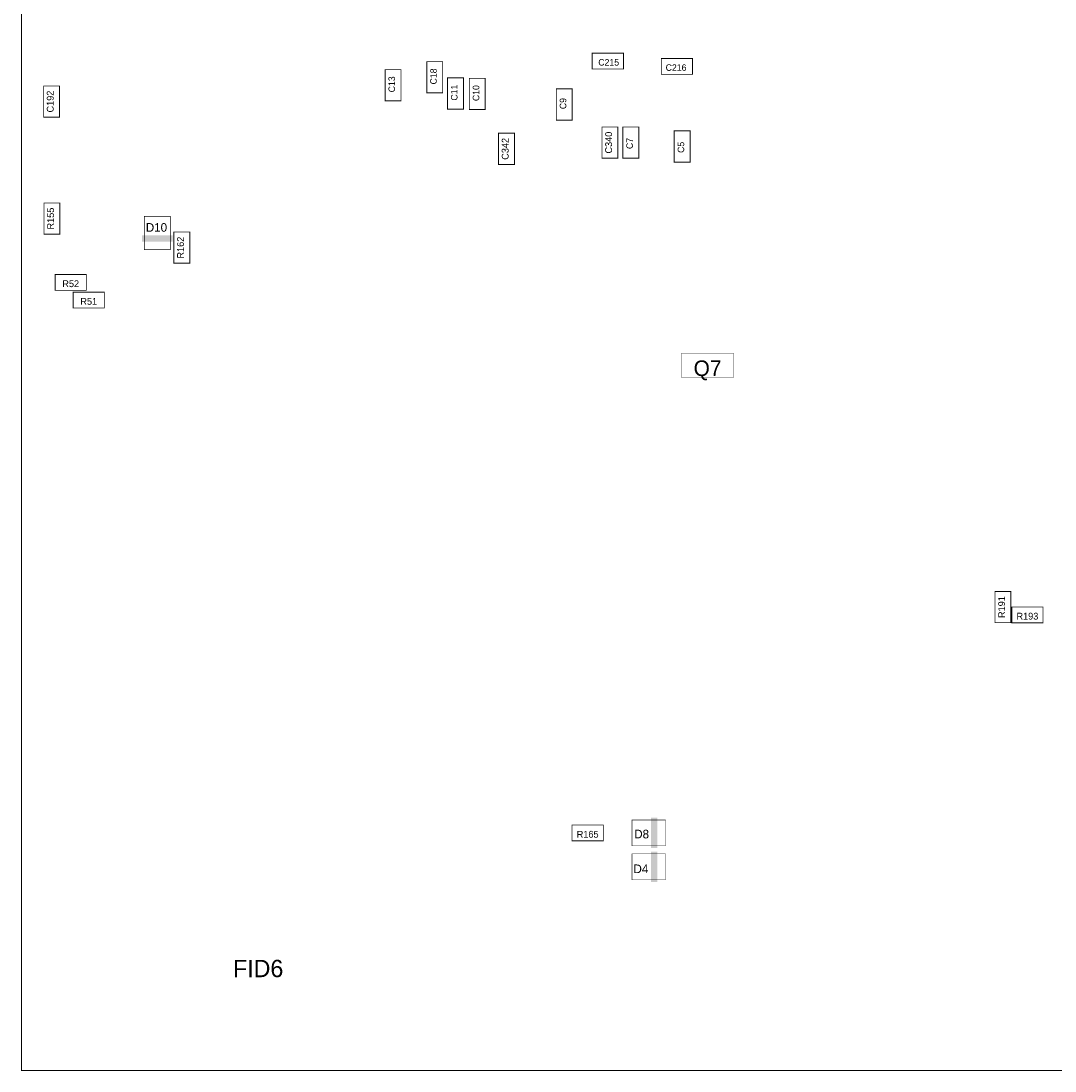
# Model space of a CAD drawing. Extents: x 0.27 to 5, y -0.1 to 4.73.
# Tile 1 of 4: x 0.27 to 2.66, y 0 to 2.42. Entities that reach past the tile are written whole.
import ezdxf
from ezdxf.enums import TextEntityAlignment as Align

# ---------------------------------------------------------------- set-up
doc = ezdxf.new("R2010")
doc.units = 0
for name, color, linetype in [('ASSEMBLY_OUTLIN', 15, 'CONTINUOUS'), ('ASSEMBLY_REF_DE', 15, 'CONTINUOUS'), ('BOARD_OUTLINE', 10, 'CONTINUOUS')]:
    doc.layers.add(name, color=color, linetype=linetype)
doc.styles.add('STYLE_1', font='TXT', dxfattribs={"height": 0.04})
doc.styles.add('STYLE_11', font='TXT', dxfattribs={"height": 0.015748})
doc.styles.add('STYLE_12', font='TXT', dxfattribs={"height": 0.015748})
doc.styles.add('STYLE_29', font='TXT', dxfattribs={"height": 0.036})
doc.styles.add('STYLE_6', font='TXT', dxfattribs={"height": 0.015})
doc.styles.add('STYLE_8', font='TXT', dxfattribs={"height": 0.015})
doc.styles.add('STYLE_9', font='TXT', dxfattribs={"height": 0.02})

msp = doc.modelspace()

# ---------------------------------------------------------------- linework, layer by layer
at = {"layer": 'ASSEMBLY_OUTLIN'}
for points, const_width in [([(1.2468, 2.255), (1.2468, 2.327), (1.2102, 2.327), (1.2102, 2.255), (1.2468, 2.255)], 0.002), ([(1.6637, 2.31), (1.6637, 2.3466), (1.5916, 2.3466), (1.5916, 2.31), (1.6637, 2.31)], 0.002), ([(1.8229, 2.2979), (1.8229, 2.3345), (1.7509, 2.3345), (1.7509, 2.2979), (1.8229, 2.2979)], 0.002), ([(1.1506, 2.2367), (1.1506, 2.3087), (1.114, 2.3087), (1.114, 2.2367), (1.1506, 2.2367)], 0.002), ([(1.2947, 2.2176), (1.2947, 2.2897), (1.258, 2.2897), (1.258, 2.2176), (1.2947, 2.2176)], 0.002), ([(1.3448, 2.2165), (1.3448, 2.2886), (1.3082, 2.2886), (1.3082, 2.2165), (1.3448, 2.2165)], 0.002), ([(0.3633, 2.199), (0.3633, 2.271), (0.3267, 2.271), (0.3267, 2.199), (0.3633, 2.199)], 0.002), ([(1.5454, 2.1923), (1.5454, 2.2643), (1.5088, 2.2643), (1.5088, 2.1923), (1.5454, 2.1923)], 0.002), ([(1.4123, 2.0899), (1.4123, 2.1619), (1.3757, 2.1619), (1.3757, 2.0899), (1.4123, 2.0899)], 0.002), ([(1.6507, 2.1043), (1.6507, 2.1763), (1.6141, 2.1763), (1.6141, 2.1043), (1.6507, 2.1043)], 0.002), ([(1.6989, 2.1043), (1.6989, 2.1763), (1.6623, 2.1763), (1.6623, 2.1043), (1.6989, 2.1043)], 0.002), ([(1.8173, 2.0954), (1.8173, 2.1674), (1.7807, 2.1674), (1.7807, 2.0954), (1.8173, 2.0954)], 0.002), ([(0.3641, 1.9291), (0.3641, 2.0011), (0.3275, 2.0011), (0.3275, 1.9291), (0.3641, 1.9291)], 0.002), ([(0.6189, 1.8932), (0.6189, 1.9703), (0.559, 1.9703), (0.559, 1.8932), (0.6189, 1.8932)], 0.00118), ([(0.6637, 1.8621), (0.6637, 1.9341), (0.6271, 1.9341), (0.6271, 1.8621), (0.6637, 1.8621)], 0.002), ([(0.4252, 1.7996), (0.4252, 1.8362), (0.3532, 1.8362), (0.3532, 1.7996), (0.4252, 1.7996)], 0.002), ([(0.4668, 1.7588), (0.4668, 1.7954), (0.3948, 1.7954), (0.3948, 1.7588), (0.4668, 1.7588)], 0.002), ([(1.9175, 1.5988), (1.9175, 1.6548), (1.7975, 1.6548), (1.7975, 1.5988), (1.9175, 1.5988)], 0.001), ([(2.557, 1.033), (2.557, 1.105), (2.5203, 1.105), (2.5203, 1.033), (2.557, 1.033)], 0.002), ([(2.631, 1.0327), (2.631, 1.0693), (2.559, 1.0693), (2.559, 1.0327), (2.631, 1.0327)], 0.002), ([(1.6171, 0.5297), (1.6171, 0.5663), (1.5451, 0.5663), (1.5451, 0.5297), (1.6171, 0.5297)], 0.002), ([(1.7606, 0.5182), (1.7606, 0.578), (1.6834, 0.578), (1.6834, 0.5182), (1.7606, 0.5182)], 0.00118), ([(1.7606, 0.4401), (1.7606, 0.4999), (1.6834, 0.4999), (1.6834, 0.4401), (1.7606, 0.4401)], 0.00118)]:
    msp.add_lwpolyline(points, dxfattribs=dict(at, const_width=const_width))
for points in [[(0.5539, 1.9118), (0.5539, 1.9268), (0.6239, 1.9118), (0.6239, 1.9268)], [(1.727, 0.5131), (1.727, 0.5831), (1.742, 0.5131), (1.742, 0.5831)], [(1.727, 0.435), (1.727, 0.505), (1.742, 0.435), (1.742, 0.505)]]:
    msp.add_solid(points, dxfattribs=at)
at = {"layer": 'BOARD_OUTLINE', "const_width": 0.002}
msp.add_lwpolyline([(5, 0), (5, 4.7244), (0.2756, 4.7244), (0.2756, 0), (5, 0)], dxfattribs=at)

# ---------------------------------------------------------------- texts
at = {"layer": 'ASSEMBLY_REF_DE'}
for s, height, style, p in [('C215', 0.015, 'STYLE_6', (1.6296, 2.3255)), ('C216', 0.015, 'STYLE_6', (1.7849, 2.3134)), ('D10', 0.02, 'STYLE_9', (0.5869, 1.9447)), ('R52', 0.01575, 'STYLE_11', (0.3892, 1.8149)), ('R51', 0.01575, 'STYLE_11', (0.4308, 1.7741)), ('Q7', 0.036, 'STYLE_29', (1.8575, 1.6199)), ('R193', 0.01575, 'STYLE_11', (2.595, 1.048)), ('R165', 0.01575, 'STYLE_11', (1.5811, 0.545)), ('D8', 0.02, 'STYLE_9', (1.7056, 0.5455)), ('D4', 0.02, 'STYLE_9', (1.7038, 0.4653)), ('FID6', 0.04, 'STYLE_1', (0.8214, 0.2354))]:
    msp.add_text(s, height=height, dxfattribs=dict(at, style=style)).set_placement(p, align=Align.MIDDLE_CENTER)
for s, height, style, p in [('C18', 0.015, 'STYLE_8', (1.2256, 2.2929)), ('C13', 0.015, 'STYLE_8', (1.1294, 2.2747)), ('C192', 0.01575, 'STYLE_12', (0.342, 2.235)), ('C11', 0.015, 'STYLE_8', (1.2735, 2.2556)), ('C10', 0.015, 'STYLE_8', (1.3237, 2.2545)), ('C9', 0.015, 'STYLE_8', (1.5243, 2.2303)), ('C340', 0.01575, 'STYLE_12', (1.6294, 2.1403)), ('C342', 0.01575, 'STYLE_12', (1.391, 2.1259)), ('C7', 0.015, 'STYLE_8', (1.6778, 2.1383)), ('C5', 0.015, 'STYLE_8', (1.7962, 2.1294)), ('R155', 0.01575, 'STYLE_12', (0.3428, 1.9651)), ('R162', 0.01575, 'STYLE_12', (0.6424, 1.8981)), ('R191', 0.01575, 'STYLE_12', (2.5357, 1.069))]:
    msp.add_text(s, height=height, rotation=90, dxfattribs=dict(at, style=style)).set_placement(p, align=Align.MIDDLE_CENTER)

doc.saveas('drawing.dxf')
